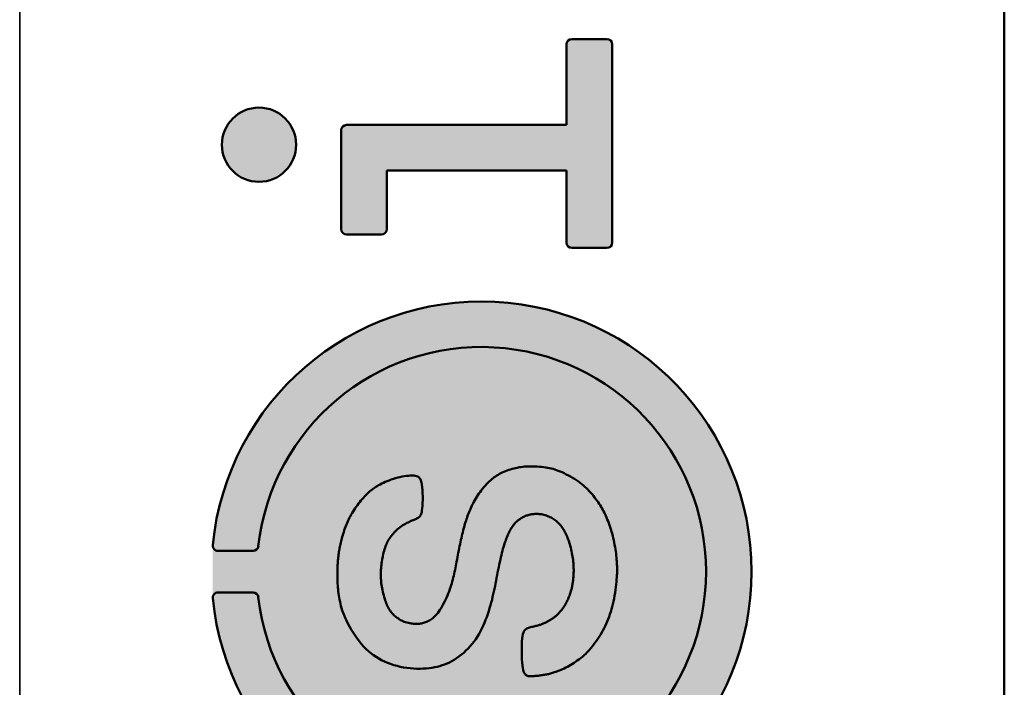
# Model space of a CAD drawing. Header units: millimetres. Extents: x 0 to 841, y 0 to 590.
# Tile 3 of 20: x 0 to 20, y 221 to 234. Entities that reach past the tile are written whole.
import ezdxf

# ---------------------------------------------------------------- set-up
doc = ezdxf.new("R2010")
doc.units = ezdxf.units.MM
doc.layers.get('0').update_dxf_attribs({"lineweight": 25})
doc.layers.add('Hatch', color=7, linetype='Continuous', lineweight=9, true_color=0x1e1e47)
doc.layers.add('Sketch Geometry(ISO)', color=7, linetype='Continuous', lineweight=50)

# ---------------------------------------------------------------- blocks, each defined once
blk = doc.blocks.new('Borders A1')
at = {"layer": 'Hatch'}
h = blk.add_hatch(color=256, dxfattribs=at)
edge = h.paths.add_edge_path()
edge.add_line((12.235, 233.691), (12.235, 229.764))
edge.add_arc((12.13, 229.764), 0.105, -90, 0, ccw=False)
edge.add_line((12.13, 229.659), (11.436, 229.659))
edge.add_arc((11.436, 229.764), 0.105, 180, 270, ccw=False)
edge.add_line((11.331, 229.764), (11.331, 231.191))
edge.add_line((11.331, 231.191), (7.772, 231.191))
edge.add_line((7.772, 231.191), (7.772, 230.031))
edge.add_arc((7.667, 230.031), 0.105, -90, 0, ccw=False)
edge.add_line((7.667, 229.926), (6.972, 229.926))
edge.add_arc((6.972, 230.031), 0.105, 180, 270, ccw=False)
edge.add_line((6.867, 230.031), (6.867, 231.989))
edge.add_arc((6.972, 231.989), 0.105, 90, 180, ccw=False)
edge.add_line((6.972, 232.094), (11.331, 232.094))
edge.add_line((11.331, 232.094), (11.331, 233.691))
edge.add_arc((11.436, 233.691), 0.105, 90, 180, ccw=False)
edge.add_line((11.436, 233.796), (12.13, 233.796))
edge.add_arc((12.13, 233.691), 0.105, 0, 90, ccw=False)
h = blk.add_hatch(color=256, dxfattribs=at)
edge = h.paths.add_edge_path()
edge.add_arc((5.239, 231.703), 0.735, 0, 360)
h = blk.add_hatch(color=256, dxfattribs=at)
edge = h.paths.add_edge_path()
edge.add_arc((9.645, 223.25), 4.448, 186.5142, 533.4856)
edge.add_arc((5.122, 223.766), 0.105, 270, 353.4856, ccw=False)
edge.add_line((5.122, 223.661), (4.428, 223.661))
edge.add_arc((4.428, 223.766), 0.105, 174.346, 270, ccw=False)
edge.add_arc((9.645, 223.25), 5.348, -174.3461, 174.346, ccw=False)
edge.add_arc((4.428, 222.733), 0.105, 90, 185.6539, ccw=False)
edge.add_line((4.428, 222.838), (5.122, 222.838))
edge.add_arc((5.122, 222.733), 0.105, 6.5142, 90, ccw=False)
blk.add_hatch(color=256, dxfattribs=at).paths.add_polyline_path([(10.613, 221.178), (10.601, 221.178), (10.589, 221.179), (10.579, 221.18), (10.568, 221.182), (10.558, 221.185), (10.547, 221.189), (10.537, 221.195), (10.525, 221.203), (10.514, 221.213), (10.503, 221.227), (10.492, 221.246), (10.481, 221.271), (10.471, 221.302), (10.463, 221.341), (10.455, 221.39), (10.45, 221.448), (10.446, 221.513), (10.443, 221.583), (10.442, 221.656), (10.443, 221.729), (10.444, 221.799), (10.448, 221.864), (10.452, 221.922), (10.458, 221.97), (10.466, 222.009), (10.475, 222.041), (10.485, 222.066), (10.497, 222.085), (10.51, 222.1), (10.525, 222.112), (10.541, 222.121), (10.559, 222.129), (10.578, 222.136), (10.598, 222.143), (10.619, 222.149), (10.64, 222.154), (10.661, 222.159), (10.683, 222.164), (10.703, 222.169), (10.724, 222.174), (10.743, 222.179), (10.761, 222.184), (10.779, 222.189), (10.796, 222.194), (10.812, 222.199), (10.827, 222.204), (10.841, 222.209), (10.854, 222.214), (10.866, 222.219), (10.878, 222.223), (10.889, 222.228), (10.9, 222.233), (10.91, 222.238), (10.921, 222.243), (10.932, 222.248), (10.943, 222.254), (10.954, 222.26), (10.965, 222.266), (10.977, 222.272), (10.988, 222.279), (10.999, 222.286), (11.01, 222.292), (11.021, 222.299), (11.032, 222.306), (11.042, 222.312), (11.052, 222.319), (11.062, 222.326), (11.071, 222.333), (11.081, 222.341), (11.091, 222.349), (11.102, 222.358), (11.112, 222.367), (11.123, 222.376), (11.135, 222.386), (11.146, 222.397), (11.157, 222.408), (11.169, 222.42), (11.181, 222.432), (11.192, 222.444), (11.204, 222.457), (11.215, 222.47), (11.226, 222.483), (11.237, 222.496), (11.247, 222.51), (11.257, 222.523), (11.267, 222.536), (11.276, 222.55), (11.285, 222.563), (11.294, 222.576), (11.302, 222.589), (11.31, 222.603), (11.318, 222.618), (11.326, 222.633), (11.334, 222.65), (11.343, 222.668), (11.351, 222.687), (11.36, 222.707), (11.369, 222.729), (11.378, 222.751), (11.386, 222.773), (11.394, 222.796), (11.402, 222.818), (11.409, 222.839), (11.416, 222.86), (11.422, 222.88), (11.427, 222.899), (11.432, 222.918), (11.436, 222.937), (11.44, 222.955), (11.444, 222.975), (11.447, 222.994), (11.45, 223.014), (11.453, 223.035), (11.456, 223.056), (11.459, 223.077), (11.461, 223.097), (11.464, 223.118), (11.466, 223.138), (11.467, 223.157), (11.469, 223.176), (11.47, 223.194), (11.471, 223.212), (11.471, 223.231), (11.472, 223.249), (11.472, 223.269), (11.472, 223.29), (11.471, 223.312), (11.47, 223.336), (11.469, 223.362), (11.467, 223.389), (11.465, 223.418), (11.462, 223.449), (11.459, 223.48), (11.454, 223.513), (11.45, 223.547), (11.444, 223.581), (11.437, 223.617), (11.43, 223.652), (11.422, 223.688), (11.414, 223.724), (11.405, 223.759), (11.395, 223.793), (11.385, 223.826), (11.375, 223.858), (11.364, 223.888), (11.352, 223.917), (11.341, 223.945), (11.329, 223.972), (11.317, 223.997), (11.305, 224.021), (11.293, 224.044), (11.28, 224.066), (11.268, 224.086), (11.255, 224.106), (11.242, 224.125), (11.229, 224.143), (11.215, 224.161), (11.201, 224.177), (11.186, 224.194), (11.172, 224.209), (11.156, 224.225), (11.14, 224.24), (11.123, 224.254), (11.105, 224.268), (11.087, 224.281), (11.067, 224.294), (11.047, 224.306), (11.025, 224.318), (11.002, 224.329), (10.979, 224.34), (10.955, 224.349), (10.931, 224.358), (10.907, 224.366), (10.882, 224.373), (10.859, 224.379), (10.835, 224.384), (10.812, 224.387), (10.79, 224.39), (10.768, 224.391), (10.746, 224.392), (10.725, 224.392), (10.704, 224.391), (10.684, 224.39), (10.665, 224.388), (10.645, 224.386), (10.626, 224.383), (10.608, 224.379), (10.589, 224.375), (10.571, 224.37), (10.553, 224.364), (10.535, 224.358), (10.517, 224.351), (10.499, 224.344), (10.481, 224.335), (10.464, 224.326), (10.446, 224.317), (10.429, 224.306), (10.413, 224.295), (10.396, 224.284), (10.38, 224.272), (10.365, 224.26), (10.35, 224.247), (10.336, 224.233), (10.322, 224.219), (10.309, 224.205), (10.296, 224.19), (10.283, 224.175), (10.271, 224.159), (10.259, 224.143), (10.247, 224.126), (10.236, 224.109), (10.225, 224.09), (10.214, 224.071), (10.203, 224.05), (10.191, 224.028), (10.18, 224.005), (10.169, 223.981), (10.158, 223.955), (10.147, 223.927), (10.136, 223.899), (10.125, 223.869), (10.114, 223.837), (10.103, 223.805), (10.092, 223.771), (10.081, 223.736), (10.071, 223.699), (10.061, 223.66), (10.05, 223.62), (10.04, 223.578), (10.03, 223.534), (10.019, 223.488), (10.009, 223.44), (9.998, 223.39), (9.988, 223.339), (9.977, 223.286), (9.966, 223.232), (9.956, 223.178), (9.945, 223.124), (9.935, 223.07), (9.924, 223.017), (9.914, 222.963), (9.903, 222.91), (9.891, 222.857), (9.88, 222.803), (9.867, 222.749), (9.854, 222.694), (9.839, 222.638), (9.823, 222.582), (9.807, 222.524), (9.789, 222.466), (9.769, 222.408), (9.749, 222.35), (9.727, 222.292), (9.704, 222.234), (9.679, 222.178), (9.653, 222.123), (9.626, 222.069), (9.597, 222.016), (9.566, 221.964), (9.534, 221.914), (9.499, 221.865), (9.462, 221.818), (9.423, 221.772), (9.382, 221.728), (9.338, 221.685), (9.293, 221.644), (9.247, 221.606), (9.199, 221.57), (9.152, 221.536), (9.104, 221.505), (9.056, 221.477), (9.01, 221.452), (8.963, 221.43), (8.916, 221.411), (8.869, 221.394), (8.82, 221.379), (8.77, 221.367), (8.719, 221.356), (8.665, 221.347), (8.609, 221.34), (8.551, 221.334), (8.49, 221.33), (8.428, 221.327), (8.364, 221.327), (8.3, 221.33), (8.235, 221.335), (8.169, 221.342), (8.104, 221.353), (8.038, 221.366), (7.973, 221.382), (7.909, 221.4), (7.846, 221.421), (7.785, 221.445), (7.725, 221.471), (7.667, 221.498), (7.611, 221.528), (7.558, 221.561), (7.506, 221.595), (7.456, 221.633), (7.408, 221.673), (7.361, 221.717), (7.315, 221.763), (7.27, 221.814), (7.227, 221.868), (7.184, 221.925), (7.143, 221.984), (7.103, 222.044), (7.066, 222.104), (7.031, 222.165), (7, 222.223), (6.971, 222.28), (6.946, 222.334), (6.924, 222.385), (6.906, 222.433), (6.889, 222.48), (6.876, 222.525), (6.863, 222.569), (6.853, 222.612), (6.844, 222.654), (6.835, 222.696), (6.828, 222.738), (6.821, 222.779), (6.815, 222.819), (6.81, 222.86), (6.805, 222.899), (6.802, 222.937), (6.799, 222.975), (6.796, 223.012), (6.794, 223.047), (6.793, 223.082), (6.792, 223.116), (6.792, 223.15), (6.791, 223.183), (6.792, 223.216), (6.792, 223.249), (6.793, 223.281), (6.794, 223.314), (6.795, 223.346), (6.797, 223.378), (6.799, 223.409), (6.801, 223.44), (6.803, 223.47), (6.805, 223.5), (6.808, 223.529), (6.811, 223.557), (6.815, 223.585), (6.818, 223.612), (6.822, 223.639), (6.826, 223.665), (6.831, 223.691), (6.835, 223.717), (6.84, 223.743), (6.845, 223.77), (6.851, 223.796), (6.857, 223.823), (6.864, 223.85), (6.871, 223.879), (6.879, 223.908), (6.888, 223.938), (6.897, 223.969), (6.907, 224.001), (6.918, 224.034), (6.929, 224.068), (6.941, 224.101), (6.953, 224.134), (6.966, 224.167), (6.979, 224.199), (6.992, 224.231), (7.005, 224.261), (7.02, 224.291), (7.034, 224.321), (7.05, 224.35), (7.066, 224.38), (7.083, 224.41), (7.102, 224.44), (7.121, 224.471), (7.142, 224.503), (7.164, 224.534), (7.187, 224.566), (7.21, 224.597), (7.234, 224.628), (7.258, 224.657), (7.282, 224.686), (7.307, 224.714), (7.331, 224.74), (7.355, 224.765), (7.38, 224.788), (7.404, 224.811), (7.429, 224.833), (7.453, 224.853), (7.478, 224.873), (7.503, 224.892), (7.528, 224.91), (7.553, 224.928), (7.58, 224.945), (7.608, 224.961), (7.638, 224.978), (7.669, 224.994), (7.703, 225.01), (7.739, 225.025), (7.777, 225.041), (7.817, 225.056), (7.859, 225.071), (7.901, 225.085), (7.944, 225.098), (7.988, 225.111), (8.031, 225.121), (8.075, 225.131), (8.117, 225.138), (8.158, 225.144), (8.197, 225.149), (8.235, 225.151), (8.27, 225.152), (8.303, 225.15), (8.333, 225.147), (8.359, 225.141), (8.382, 225.133), (8.403, 225.12), (8.42, 225.103), (8.435, 225.081), (8.447, 225.052), (8.457, 225.017), (8.465, 224.973), (8.472, 224.922), (8.476, 224.864), (8.479, 224.802), (8.481, 224.737), (8.481, 224.673), (8.479, 224.611), (8.476, 224.553), (8.472, 224.502), (8.467, 224.459), (8.461, 224.423), (8.453, 224.394), (8.444, 224.371), (8.434, 224.353), (8.422, 224.338), (8.408, 224.326), (8.392, 224.315), (8.375, 224.306), (8.356, 224.296), (8.336, 224.287), (8.314, 224.278), (8.291, 224.268), (8.267, 224.259), (8.243, 224.248), (8.217, 224.237), (8.192, 224.225), (8.166, 224.213), (8.139, 224.199), (8.113, 224.184), (8.087, 224.168), (8.061, 224.151), (8.035, 224.132), (8.01, 224.113), (7.985, 224.092), (7.961, 224.07), (7.938, 224.047), (7.916, 224.024), (7.894, 224), (7.874, 223.975), (7.855, 223.951), (7.837, 223.927), (7.821, 223.903), (7.806, 223.879), (7.792, 223.855), (7.779, 223.83), (7.768, 223.805), (7.756, 223.779), (7.746, 223.752), (7.736, 223.723), (7.726, 223.692), (7.717, 223.66), (7.708, 223.627), (7.699, 223.593), (7.692, 223.558), (7.684, 223.523), (7.678, 223.488), (7.672, 223.453), (7.667, 223.419), (7.663, 223.385), (7.66, 223.352), (7.657, 223.319), (7.655, 223.287), (7.653, 223.256), (7.652, 223.225), (7.652, 223.195), (7.652, 223.166), (7.653, 223.138), (7.654, 223.109), (7.656, 223.081), (7.658, 223.051), (7.662, 223.022), (7.666, 222.99), (7.671, 222.958), (7.677, 222.924), (7.685, 222.888), (7.693, 222.852), (7.701, 222.816), (7.71, 222.78), (7.72, 222.745), (7.73, 222.711), (7.74, 222.679), (7.75, 222.65), (7.76, 222.623), (7.771, 222.598), (7.781, 222.574), (7.792, 222.553), (7.802, 222.533), (7.813, 222.514), (7.823, 222.496), (7.834, 222.479), (7.845, 222.463), (7.856, 222.448), (7.868, 222.433), (7.88, 222.418), (7.894, 222.404), (7.908, 222.39), (7.924, 222.375), (7.94, 222.361), (7.959, 222.346), (7.978, 222.332), (7.999, 222.318), (8.02, 222.304), (8.043, 222.291), (8.067, 222.279), (8.091, 222.267), (8.117, 222.257), (8.143, 222.248), (8.17, 222.24), (8.197, 222.233), (8.224, 222.228), (8.25, 222.223), (8.276, 222.219), (8.301, 222.216), (8.326, 222.215), (8.349, 222.214), (8.372, 222.214), (8.394, 222.215), (8.415, 222.217), (8.436, 222.22), (8.457, 222.224), (8.477, 222.228), (8.497, 222.233), (8.517, 222.239), (8.537, 222.246), (8.556, 222.253), (8.576, 222.262), (8.596, 222.272), (8.615, 222.282), (8.635, 222.295), (8.655, 222.308), (8.675, 222.323), (8.695, 222.34), (8.715, 222.358), (8.736, 222.38), (8.757, 222.403), (8.779, 222.43), (8.801, 222.46), (8.823, 222.493), (8.845, 222.529), (8.868, 222.567), (8.89, 222.607), (8.912, 222.648), (8.933, 222.69), (8.953, 222.733), (8.972, 222.775), (8.989, 222.817), (9.005, 222.858), (9.019, 222.899), (9.033, 222.939), (9.045, 222.978), (9.057, 223.017), (9.067, 223.055), (9.077, 223.094), (9.087, 223.131), (9.096, 223.169), (9.105, 223.207), (9.113, 223.245), (9.122, 223.283), (9.13, 223.322), (9.138, 223.362), (9.146, 223.404), (9.154, 223.446), (9.162, 223.49), (9.171, 223.534), (9.179, 223.579), (9.187, 223.623), (9.196, 223.668), (9.204, 223.712), (9.213, 223.755), (9.221, 223.796), (9.23, 223.837), (9.238, 223.877), (9.247, 223.915), (9.255, 223.953), (9.264, 223.99), (9.273, 224.026), (9.282, 224.061), (9.291, 224.095), (9.3, 224.129), (9.31, 224.162), (9.319, 224.195), (9.329, 224.227), (9.339, 224.259), (9.35, 224.291), (9.36, 224.322), (9.371, 224.353), (9.383, 224.384), (9.395, 224.414), (9.407, 224.445), (9.42, 224.476), (9.433, 224.507), (9.448, 224.538), (9.463, 224.569), (9.478, 224.601), (9.495, 224.633), (9.513, 224.665), (9.532, 224.697), (9.551, 224.729), (9.572, 224.762), (9.594, 224.794), (9.617, 224.826), (9.641, 224.858), (9.666, 224.89), (9.692, 224.921), (9.719, 224.951), (9.746, 224.979), (9.772, 225.007), (9.799, 225.033), (9.825, 225.057), (9.85, 225.079), (9.875, 225.1), (9.9, 225.119), (9.924, 225.136), (9.949, 225.153), (9.975, 225.168), (10.002, 225.183), (10.029, 225.197), (10.058, 225.211), (10.088, 225.224), (10.12, 225.237), (10.152, 225.25), (10.185, 225.262), (10.218, 225.273), (10.252, 225.283), (10.286, 225.292), (10.32, 225.301), (10.355, 225.308), (10.39, 225.315), (10.425, 225.32), (10.462, 225.324), (10.499, 225.328), (10.538, 225.33), (10.578, 225.332), (10.62, 225.332), (10.663, 225.332), (10.707, 225.331), (10.75, 225.328), (10.794, 225.325), (10.837, 225.322), (10.878, 225.317), (10.918, 225.312), (10.956, 225.306), (10.992, 225.299), (11.027, 225.292), (11.062, 225.283), (11.096, 225.273), (11.131, 225.261), (11.167, 225.248), (11.204, 225.233), (11.243, 225.216), (11.283, 225.197), (11.325, 225.176), (11.366, 225.155), (11.408, 225.132), (11.449, 225.108), (11.489, 225.084), (11.528, 225.059), (11.565, 225.034), (11.599, 225.008), (11.633, 224.982), (11.664, 224.956), (11.695, 224.929), (11.724, 224.901), (11.753, 224.873), (11.781, 224.843), (11.808, 224.813), (11.835, 224.782), (11.861, 224.75), (11.887, 224.718), (11.911, 224.686), (11.934, 224.654), (11.957, 224.623), (11.978, 224.592), (11.997, 224.563), (12.015, 224.533), (12.032, 224.504), (12.049, 224.476), (12.064, 224.446), (12.079, 224.416), (12.094, 224.385), (12.109, 224.353), (12.123, 224.319), (12.138, 224.284), (12.152, 224.247), (12.167, 224.209), (12.181, 224.17), (12.194, 224.13), (12.207, 224.088), (12.22, 224.046), (12.232, 224.003), (12.244, 223.959), (12.255, 223.915), (12.265, 223.87), (12.274, 223.825), (12.283, 223.781), (12.291, 223.737), (12.298, 223.693), (12.304, 223.651), (12.31, 223.609), (12.314, 223.568), (12.318, 223.529), (12.322, 223.491), (12.325, 223.455), (12.327, 223.421), (12.329, 223.39), (12.331, 223.36), (12.332, 223.331), (12.333, 223.304), (12.333, 223.275), (12.332, 223.246), (12.331, 223.214), (12.329, 223.179), (12.326, 223.14), (12.322, 223.096), (12.318, 223.048), (12.312, 222.996), (12.306, 222.942), (12.299, 222.886), (12.29, 222.829), (12.281, 222.772), (12.271, 222.716), (12.26, 222.661), (12.248, 222.607), (12.235, 222.555), (12.221, 222.503), (12.206, 222.453), (12.19, 222.404), (12.173, 222.356), (12.155, 222.309), (12.136, 222.263), (12.116, 222.217), (12.096, 222.172), (12.074, 222.128), (12.051, 222.084), (12.027, 222.042), (12.002, 221.999), (11.976, 221.958), (11.949, 221.917), (11.921, 221.877), (11.893, 221.838), (11.864, 221.801), (11.836, 221.765), (11.808, 221.732), (11.782, 221.7), (11.757, 221.672), (11.733, 221.646), (11.71, 221.623), (11.689, 221.601), (11.667, 221.581), (11.645, 221.562), (11.622, 221.544), (11.598, 221.526), (11.571, 221.507), (11.543, 221.487), (11.512, 221.467), (11.48, 221.446), (11.447, 221.426), (11.413, 221.405), (11.379, 221.386), (11.346, 221.367), (11.313, 221.349), (11.281, 221.333), (11.251, 221.319), (11.221, 221.305), (11.193, 221.294), (11.166, 221.283), (11.141, 221.273), (11.116, 221.264), (11.093, 221.256), (11.071, 221.249), (11.05, 221.243), (11.03, 221.237), (11.01, 221.231), (10.991, 221.226), (10.972, 221.222), (10.952, 221.218), (10.933, 221.214), (10.913, 221.21), (10.892, 221.206), (10.871, 221.203), (10.85, 221.199), (10.829, 221.196), (10.808, 221.193), (10.787, 221.191), (10.767, 221.189), (10.747, 221.187), (10.727, 221.185), (10.708, 221.183), (10.69, 221.182), (10.673, 221.181), (10.656, 221.18), (10.641, 221.179), (10.626, 221.179)])
at = {"layer": 'Sketch Geometry(ISO)', "color": 7, "linetype": 'Continuous', "lineweight": 35}
blk.add_line((0.5, 590.026), (0.5, 0.5), dxfattribs=at)
at = {"layer": 'Sketch Geometry(ISO)', "color": 1, "linetype": 'Continuous', "lineweight": 50, "true_color": 0xff0000}
blk.add_line((20, 584), (20, 10), dxfattribs=at)
at = {"layer": 'Sketch Geometry(ISO)'}
for p, q in [((11.331, 233.691), (11.331, 232.094)), ((12.13, 233.796), (11.436, 233.796)), ((12.235, 229.764), (12.235, 233.691)), ((11.331, 232.094), (6.972, 232.094)), ((6.867, 231.989), (6.867, 230.031)), ((7.772, 231.191), (11.331, 231.191)), ((7.772, 230.031), (7.772, 231.191)), ((11.331, 231.191), (11.331, 229.764)), ((6.972, 229.926), (7.667, 229.926)), ((11.436, 229.659), (12.13, 229.659)), ((10.12, 225.237), (10.088, 225.224)), ((10.152, 225.25), (10.12, 225.237)), ((10.185, 225.262), (10.152, 225.25)), ((10.218, 225.273), (10.185, 225.262)), ((10.252, 225.283), (10.218, 225.273)), ((10.286, 225.292), (10.252, 225.283)), ((10.32, 225.301), (10.286, 225.292)), ((10.355, 225.308), (10.32, 225.301)), ((10.39, 225.315), (10.355, 225.308)), ((10.425, 225.32), (10.39, 225.315)), ((10.462, 225.324), (10.425, 225.32)), ((10.499, 225.328), (10.462, 225.324)), ((10.538, 225.33), (10.499, 225.328)), ((10.578, 225.332), (10.538, 225.33)), ((10.62, 225.332), (10.578, 225.332)), ((10.663, 225.332), (10.62, 225.332)), ((10.707, 225.331), (10.663, 225.332)), ((10.75, 225.328), (10.707, 225.331)), ((10.794, 225.325), (10.75, 225.328)), ((10.837, 225.322), (10.794, 225.325)), ((10.878, 225.317), (10.837, 225.322)), ((10.918, 225.312), (10.878, 225.317)), ((10.956, 225.306), (10.918, 225.312)), ((10.992, 225.299), (10.956, 225.306)), ((11.027, 225.292), (10.992, 225.299)), ((11.062, 225.283), (11.027, 225.292)), ((11.096, 225.273), (11.062, 225.283)), ((11.131, 225.261), (11.096, 225.273)), ((11.167, 225.248), (11.131, 225.261)), ((11.204, 225.233), (11.167, 225.248)), ((11.243, 225.216), (11.204, 225.233)), ((7.777, 225.041), (7.739, 225.025)), ((7.817, 225.056), (7.777, 225.041)), ((7.859, 225.071), (7.817, 225.056)), ((7.901, 225.085), (7.859, 225.071)), ((7.944, 225.098), (7.901, 225.085)), ((7.988, 225.111), (7.944, 225.098)), ((8.031, 225.121), (7.988, 225.111)), ((8.075, 225.131), (8.031, 225.121)), ((8.117, 225.138), (8.075, 225.131)), ((8.158, 225.144), (8.117, 225.138)), ((8.197, 225.149), (8.158, 225.144)), ((8.235, 225.151), (8.197, 225.149)), ((8.27, 225.152), (8.235, 225.151)), ((8.303, 225.15), (8.27, 225.152)), ((8.333, 225.147), (8.303, 225.15)), ((8.359, 225.141), (8.333, 225.147)), ((8.382, 225.133), (8.359, 225.141)), ((8.403, 225.12), (8.382, 225.133)), ((8.42, 225.103), (8.403, 225.12)), ((8.435, 225.081), (8.42, 225.103)), ((8.447, 225.052), (8.435, 225.081)), ((8.457, 225.017), (8.447, 225.052)), ((9.799, 225.033), (9.772, 225.007)), ((9.825, 225.057), (9.799, 225.033)), ((9.85, 225.079), (9.825, 225.057)), ((9.875, 225.1), (9.85, 225.079)), ((9.9, 225.119), (9.875, 225.1)), ((9.924, 225.136), (9.9, 225.119)), ((9.949, 225.153), (9.924, 225.136)), ((9.975, 225.168), (9.949, 225.153)), ((10.002, 225.183), (9.975, 225.168)), ((10.029, 225.197), (10.002, 225.183)), ((10.058, 225.211), (10.029, 225.197)), ((10.088, 225.224), (10.058, 225.211)), ((11.283, 225.197), (11.243, 225.216)), ((11.325, 225.176), (11.283, 225.197)), ((11.366, 225.155), (11.325, 225.176)), ((11.408, 225.132), (11.366, 225.155)), ((11.449, 225.108), (11.408, 225.132)), ((11.489, 225.084), (11.449, 225.108)), ((11.528, 225.059), (11.489, 225.084)), ((11.565, 225.034), (11.528, 225.059)), ((11.599, 225.008), (11.565, 225.034)), ((7.453, 224.853), (7.429, 224.833)), ((7.478, 224.873), (7.453, 224.853)), ((7.503, 224.892), (7.478, 224.873)), ((7.528, 224.91), (7.503, 224.892)), ((7.553, 224.928), (7.528, 224.91)), ((7.58, 224.945), (7.553, 224.928)), ((7.608, 224.961), (7.58, 224.945)), ((7.638, 224.978), (7.608, 224.961)), ((7.669, 224.994), (7.638, 224.978)), ((7.703, 225.01), (7.669, 224.994)), ((7.739, 225.025), (7.703, 225.01)), ((8.465, 224.973), (8.457, 225.017)), ((8.472, 224.922), (8.465, 224.973)), ((8.476, 224.864), (8.472, 224.922)), ((8.479, 224.802), (8.476, 224.864)), ((9.641, 224.858), (9.617, 224.826)), ((9.666, 224.89), (9.641, 224.858)), ((9.692, 224.921), (9.666, 224.89)), ((9.719, 224.951), (9.692, 224.921)), ((9.746, 224.979), (9.719, 224.951)), ((9.772, 225.007), (9.746, 224.979)), ((11.633, 224.982), (11.599, 225.008)), ((11.664, 224.956), (11.633, 224.982)), ((11.695, 224.929), (11.664, 224.956)), ((11.724, 224.901), (11.695, 224.929)), ((11.753, 224.873), (11.724, 224.901)), ((11.781, 224.843), (11.753, 224.873)), ((11.808, 224.813), (11.781, 224.843)), ((7.258, 224.657), (7.234, 224.628)), ((7.282, 224.686), (7.258, 224.657)), ((7.307, 224.714), (7.282, 224.686)), ((7.331, 224.74), (7.307, 224.714)), ((7.355, 224.765), (7.331, 224.74)), ((7.38, 224.788), (7.355, 224.765)), ((7.404, 224.811), (7.38, 224.788)), ((7.429, 224.833), (7.404, 224.811)), ((8.481, 224.737), (8.479, 224.802)), ((8.479, 224.611), (8.481, 224.673)), ((8.481, 224.673), (8.481, 224.737)), ((9.513, 224.665), (9.495, 224.633)), ((9.532, 224.697), (9.513, 224.665)), ((9.551, 224.729), (9.532, 224.697)), ((9.572, 224.762), (9.551, 224.729)), ((9.594, 224.794), (9.572, 224.762)), ((9.617, 224.826), (9.594, 224.794)), ((11.835, 224.782), (11.808, 224.813)), ((11.861, 224.75), (11.835, 224.782)), ((11.887, 224.718), (11.861, 224.75)), ((11.911, 224.686), (11.887, 224.718)), ((11.934, 224.654), (11.911, 224.686)), ((11.957, 224.623), (11.934, 224.654)), ((7.121, 224.471), (7.102, 224.44)), ((7.142, 224.503), (7.121, 224.471)), ((7.164, 224.534), (7.142, 224.503)), ((7.187, 224.566), (7.164, 224.534)), ((7.21, 224.597), (7.187, 224.566)), ((7.234, 224.628), (7.21, 224.597)), ((8.461, 224.423), (8.467, 224.459)), ((8.467, 224.459), (8.472, 224.502)), ((8.472, 224.502), (8.476, 224.553)), ((8.476, 224.553), (8.479, 224.611)), ((9.42, 224.476), (9.407, 224.445)), ((9.433, 224.507), (9.42, 224.476)), ((9.448, 224.538), (9.433, 224.507)), ((9.463, 224.569), (9.448, 224.538)), ((9.478, 224.601), (9.463, 224.569)), ((9.495, 224.633), (9.478, 224.601)), ((11.978, 224.592), (11.957, 224.623)), ((11.997, 224.563), (11.978, 224.592)), ((12.015, 224.533), (11.997, 224.563)), ((12.032, 224.504), (12.015, 224.533)), ((12.049, 224.476), (12.032, 224.504)), ((12.064, 224.446), (12.049, 224.476)), ((12.079, 224.416), (12.064, 224.446)), ((7.005, 224.261), (6.992, 224.231)), ((7.02, 224.291), (7.005, 224.261)), ((7.034, 224.321), (7.02, 224.291)), ((7.05, 224.35), (7.034, 224.321)), ((7.066, 224.38), (7.05, 224.35)), ((7.083, 224.41), (7.066, 224.38)), ((7.102, 224.44), (7.083, 224.41)), ((8.243, 224.248), (8.267, 224.259)), ((8.267, 224.259), (8.291, 224.268)), ((8.291, 224.268), (8.314, 224.278)), ((8.314, 224.278), (8.336, 224.287)), ((8.336, 224.287), (8.356, 224.296)), ((8.356, 224.296), (8.375, 224.306)), ((8.375, 224.306), (8.392, 224.315)), ((8.392, 224.315), (8.408, 224.326)), ((8.408, 224.326), (8.422, 224.338)), ((8.422, 224.338), (8.434, 224.353)), ((8.434, 224.353), (8.444, 224.371)), ((8.444, 224.371), (8.453, 224.394)), ((8.453, 224.394), (8.461, 224.423)), ((9.339, 224.259), (9.329, 224.227)), ((9.35, 224.291), (9.339, 224.259)), ((9.36, 224.322), (9.35, 224.291)), ((9.371, 224.353), (9.36, 224.322)), ((9.383, 224.384), (9.371, 224.353)), ((9.395, 224.414), (9.383, 224.384)), ((9.407, 224.445), (9.395, 224.414)), ((10.35, 224.247), (10.365, 224.26)), ((10.365, 224.26), (10.38, 224.272)), ((10.38, 224.272), (10.396, 224.284)), ((10.396, 224.284), (10.413, 224.295)), ((10.413, 224.295), (10.429, 224.306)), ((10.429, 224.306), (10.446, 224.317)), ((10.446, 224.317), (10.464, 224.326)), ((10.464, 224.326), (10.481, 224.335)), ((10.481, 224.335), (10.499, 224.344)), ((10.499, 224.344), (10.517, 224.351)), ((10.517, 224.351), (10.535, 224.358)), ((10.535, 224.358), (10.553, 224.364)), ((10.553, 224.364), (10.571, 224.37)), ((10.571, 224.37), (10.589, 224.375)), ((10.589, 224.375), (10.608, 224.379)), ((10.608, 224.379), (10.626, 224.383)), ((10.626, 224.383), (10.645, 224.386)), ((10.645, 224.386), (10.665, 224.388)), ((10.665, 224.388), (10.684, 224.39)), ((10.684, 224.39), (10.704, 224.391)), ((10.704, 224.391), (10.725, 224.392)), ((10.725, 224.392), (10.746, 224.392)), ((10.746, 224.392), (10.768, 224.391)), ((10.768, 224.391), (10.79, 224.39)), ((10.79, 224.39), (10.812, 224.387)), ((10.812, 224.387), (10.835, 224.384)), ((10.835, 224.384), (10.859, 224.379)), ((10.859, 224.379), (10.882, 224.373)), ((10.882, 224.373), (10.907, 224.366)), ((10.907, 224.366), (10.931, 224.358)), ((10.931, 224.358), (10.955, 224.349)), ((10.955, 224.349), (10.979, 224.34)), ((10.979, 224.34), (11.002, 224.329)), ((11.002, 224.329), (11.025, 224.318)), ((11.025, 224.318), (11.047, 224.306)), ((11.047, 224.306), (11.067, 224.294)), ((11.067, 224.294), (11.087, 224.281)), ((11.087, 224.281), (11.105, 224.268)), ((11.105, 224.268), (11.123, 224.254)), ((11.123, 224.254), (11.14, 224.24)), ((12.094, 224.385), (12.079, 224.416)), ((12.109, 224.353), (12.094, 224.385)), ((12.123, 224.319), (12.109, 224.353)), ((12.138, 224.284), (12.123, 224.319)), ((12.152, 224.247), (12.138, 224.284)), ((6.929, 224.068), (6.918, 224.034)), ((6.941, 224.101), (6.929, 224.068)), ((6.953, 224.134), (6.941, 224.101)), ((6.966, 224.167), (6.953, 224.134)), ((6.979, 224.199), (6.966, 224.167)), ((6.992, 224.231), (6.979, 224.199)), ((7.938, 224.047), (7.961, 224.07)), ((7.961, 224.07), (7.985, 224.092)), ((7.985, 224.092), (8.01, 224.113)), ((8.01, 224.113), (8.035, 224.132)), ((8.035, 224.132), (8.061, 224.151)), ((8.061, 224.151), (8.087, 224.168)), ((8.087, 224.168), (8.113, 224.184)), ((8.113, 224.184), (8.139, 224.199)), ((8.139, 224.199), (8.166, 224.213)), ((8.166, 224.213), (8.192, 224.225)), ((8.192, 224.225), (8.217, 224.237)), ((8.217, 224.237), (8.243, 224.248)), ((9.282, 224.061), (9.273, 224.026)), ((9.291, 224.095), (9.282, 224.061)), ((9.3, 224.129), (9.291, 224.095)), ((9.31, 224.162), (9.3, 224.129)), ((9.319, 224.195), (9.31, 224.162)), ((9.329, 224.227), (9.319, 224.195)), ((10.203, 224.05), (10.214, 224.071)), ((10.214, 224.071), (10.225, 224.09)), ((10.225, 224.09), (10.236, 224.109)), ((10.236, 224.109), (10.247, 224.126)), ((10.247, 224.126), (10.259, 224.143)), ((10.259, 224.143), (10.271, 224.159)), ((10.271, 224.159), (10.283, 224.175)), ((10.283, 224.175), (10.296, 224.19)), ((10.296, 224.19), (10.309, 224.205)), ((10.309, 224.205), (10.322, 224.219)), ((10.322, 224.219), (10.336, 224.233)), ((10.336, 224.233), (10.35, 224.247)), ((11.14, 224.24), (11.156, 224.225)), ((11.156, 224.225), (11.172, 224.209)), ((11.172, 224.209), (11.186, 224.194)), ((11.186, 224.194), (11.201, 224.177)), ((11.201, 224.177), (11.215, 224.161)), ((11.215, 224.161), (11.229, 224.143)), ((11.229, 224.143), (11.242, 224.125)), ((11.242, 224.125), (11.255, 224.106)), ((11.255, 224.106), (11.268, 224.086)), ((11.268, 224.086), (11.28, 224.066)), ((11.28, 224.066), (11.293, 224.044)), ((12.167, 224.209), (12.152, 224.247)), ((12.181, 224.17), (12.167, 224.209)), ((12.194, 224.13), (12.181, 224.17)), ((12.207, 224.088), (12.194, 224.13)), ((12.22, 224.046), (12.207, 224.088)), ((6.871, 223.879), (6.864, 223.85)), ((6.879, 223.908), (6.871, 223.879)), ((6.888, 223.938), (6.879, 223.908)), ((6.897, 223.969), (6.888, 223.938)), ((6.907, 224.001), (6.897, 223.969)), ((6.918, 224.034), (6.907, 224.001)), ((7.792, 223.855), (7.806, 223.879)), ((7.806, 223.879), (7.821, 223.903)), ((7.821, 223.903), (7.837, 223.927)), ((7.837, 223.927), (7.855, 223.951)), ((7.855, 223.951), (7.874, 223.975)), ((7.874, 223.975), (7.894, 224)), ((7.894, 224), (7.916, 224.024)), ((7.916, 224.024), (7.938, 224.047)), ((9.238, 223.877), (9.23, 223.837)), ((9.247, 223.915), (9.238, 223.877)), ((9.255, 223.953), (9.247, 223.915)), ((9.264, 223.99), (9.255, 223.953)), ((9.273, 224.026), (9.264, 223.99)), ((10.114, 223.837), (10.125, 223.869)), ((10.125, 223.869), (10.136, 223.899)), ((10.136, 223.899), (10.147, 223.927)), ((10.147, 223.927), (10.158, 223.955)), ((10.158, 223.955), (10.169, 223.981)), ((10.169, 223.981), (10.18, 224.005)), ((10.18, 224.005), (10.191, 224.028)), ((10.191, 224.028), (10.203, 224.05)), ((11.293, 224.044), (11.305, 224.021)), ((11.305, 224.021), (11.317, 223.997)), ((11.317, 223.997), (11.329, 223.972)), ((11.329, 223.972), (11.341, 223.945)), ((11.341, 223.945), (11.352, 223.917)), ((11.352, 223.917), (11.364, 223.888)), ((11.364, 223.888), (11.375, 223.858)), ((12.232, 224.003), (12.22, 224.046)), ((12.244, 223.959), (12.232, 224.003)), ((12.255, 223.915), (12.244, 223.959)), ((12.265, 223.87), (12.255, 223.915)), ((12.274, 223.825), (12.265, 223.87)), ((6.826, 223.665), (6.822, 223.639)), ((6.831, 223.691), (6.826, 223.665)), ((6.835, 223.717), (6.831, 223.691)), ((6.84, 223.743), (6.835, 223.717)), ((6.845, 223.77), (6.84, 223.743)), ((6.851, 223.796), (6.845, 223.77)), ((6.857, 223.823), (6.851, 223.796)), ((6.864, 223.85), (6.857, 223.823)), ((7.717, 223.66), (7.726, 223.692)), ((7.726, 223.692), (7.736, 223.723)), ((7.736, 223.723), (7.746, 223.752)), ((7.746, 223.752), (7.756, 223.779)), ((7.756, 223.779), (7.768, 223.805)), ((7.768, 223.805), (7.779, 223.83)), ((7.779, 223.83), (7.792, 223.855)), ((9.196, 223.668), (9.187, 223.623)), ((9.204, 223.712), (9.196, 223.668)), ((9.213, 223.755), (9.204, 223.712)), ((9.221, 223.796), (9.213, 223.755)), ((9.23, 223.837), (9.221, 223.796)), ((10.061, 223.66), (10.071, 223.699)), ((10.071, 223.699), (10.081, 223.736)), ((10.081, 223.736), (10.092, 223.771)), ((10.092, 223.771), (10.103, 223.805)), ((10.103, 223.805), (10.114, 223.837)), ((11.375, 223.858), (11.385, 223.826)), ((11.385, 223.826), (11.395, 223.793)), ((11.395, 223.793), (11.405, 223.759)), ((11.405, 223.759), (11.414, 223.724)), ((11.414, 223.724), (11.422, 223.688)), ((11.422, 223.688), (11.43, 223.652)), ((12.283, 223.781), (12.274, 223.825)), ((12.291, 223.737), (12.283, 223.781)), ((12.298, 223.693), (12.291, 223.737)), ((12.304, 223.651), (12.298, 223.693)), ((4.428, 223.661), (5.122, 223.661)), ((6.803, 223.47), (6.801, 223.44)), ((6.805, 223.5), (6.803, 223.47)), ((6.808, 223.529), (6.805, 223.5)), ((6.811, 223.557), (6.808, 223.529)), ((6.815, 223.585), (6.811, 223.557)), ((6.818, 223.612), (6.815, 223.585)), ((6.822, 223.639), (6.818, 223.612)), ((7.672, 223.453), (7.678, 223.488)), ((7.678, 223.488), (7.684, 223.523)), ((7.684, 223.523), (7.692, 223.558)), ((7.692, 223.558), (7.699, 223.593)), ((7.699, 223.593), (7.708, 223.627)), ((7.708, 223.627), (7.717, 223.66)), ((9.162, 223.49), (9.154, 223.446)), ((9.171, 223.534), (9.162, 223.49)), ((9.179, 223.579), (9.171, 223.534)), ((9.187, 223.623), (9.179, 223.579)), ((10.009, 223.44), (10.019, 223.488)), ((10.019, 223.488), (10.03, 223.534)), ((10.03, 223.534), (10.04, 223.578)), ((10.04, 223.578), (10.05, 223.62)), ((10.05, 223.62), (10.061, 223.66)), ((11.43, 223.652), (11.437, 223.617)), ((11.437, 223.617), (11.444, 223.581)), ((11.444, 223.581), (11.45, 223.547)), ((11.45, 223.547), (11.454, 223.513)), ((11.454, 223.513), (11.459, 223.48)), ((11.459, 223.48), (11.462, 223.449)), ((12.31, 223.609), (12.304, 223.651)), ((12.314, 223.568), (12.31, 223.609)), ((12.318, 223.529), (12.314, 223.568)), ((12.322, 223.491), (12.318, 223.529)), ((12.325, 223.455), (12.322, 223.491)), ((6.793, 223.281), (6.792, 223.249)), ((6.794, 223.314), (6.793, 223.281)), ((6.795, 223.346), (6.794, 223.314)), ((6.797, 223.378), (6.795, 223.346)), ((6.799, 223.409), (6.797, 223.378)), ((6.801, 223.44), (6.799, 223.409)), ((7.653, 223.256), (7.655, 223.287)), ((7.655, 223.287), (7.657, 223.319)), ((7.657, 223.319), (7.66, 223.352)), ((7.66, 223.352), (7.663, 223.385)), ((7.663, 223.385), (7.667, 223.419)), ((7.667, 223.419), (7.672, 223.453)), ((9.122, 223.283), (9.113, 223.245)), ((9.13, 223.322), (9.122, 223.283)), ((9.138, 223.362), (9.13, 223.322)), ((9.146, 223.404), (9.138, 223.362)), ((9.154, 223.446), (9.146, 223.404)), ((9.966, 223.232), (9.977, 223.286)), ((9.977, 223.286), (9.988, 223.339)), ((9.988, 223.339), (9.998, 223.39)), ((9.998, 223.39), (10.009, 223.44)), ((11.462, 223.449), (11.465, 223.418)), ((11.465, 223.418), (11.467, 223.389)), ((11.467, 223.389), (11.469, 223.362)), ((11.469, 223.362), (11.47, 223.336)), ((11.47, 223.336), (11.471, 223.312)), ((11.471, 223.312), (11.472, 223.29)), ((11.472, 223.29), (11.472, 223.269)), ((12.327, 223.421), (12.325, 223.455)), ((12.329, 223.39), (12.327, 223.421)), ((12.331, 223.36), (12.329, 223.39)), ((12.332, 223.331), (12.331, 223.36)), ((12.333, 223.304), (12.332, 223.331)), ((12.332, 223.246), (12.333, 223.275)), ((12.333, 223.275), (12.333, 223.304)), ((6.792, 223.216), (6.791, 223.183)), ((6.791, 223.183), (6.792, 223.15)), ((6.792, 223.249), (6.792, 223.216)), ((6.792, 223.15), (6.792, 223.116)), ((6.792, 223.116), (6.793, 223.082)), ((6.793, 223.082), (6.794, 223.047)), ((7.652, 223.225), (7.653, 223.256)), ((7.652, 223.195), (7.652, 223.225)), ((7.652, 223.166), (7.652, 223.195)), ((7.653, 223.138), (7.652, 223.166)), ((7.654, 223.109), (7.653, 223.138)), ((7.656, 223.081), (7.654, 223.109)), ((7.658, 223.051), (7.656, 223.081)), ((9.077, 223.094), (9.067, 223.055)), ((9.087, 223.131), (9.077, 223.094)), ((9.096, 223.169), (9.087, 223.131)), ((9.105, 223.207), (9.096, 223.169)), ((9.113, 223.245), (9.105, 223.207)), ((9.935, 223.07), (9.945, 223.124)), ((9.945, 223.124), (9.956, 223.178)), ((9.956, 223.178), (9.966, 223.232)), ((11.461, 223.097), (11.459, 223.077)), ((11.464, 223.118), (11.461, 223.097)), ((11.466, 223.138), (11.464, 223.118)), ((11.467, 223.157), (11.466, 223.138)), ((11.469, 223.176), (11.467, 223.157)), ((11.47, 223.194), (11.469, 223.176)), ((11.471, 223.212), (11.47, 223.194)), ((11.472, 223.249), (11.471, 223.231)), ((11.471, 223.231), (11.471, 223.212)), ((11.472, 223.269), (11.472, 223.249)), ((12.318, 223.048), (12.322, 223.096)), ((12.322, 223.096), (12.326, 223.14)), ((12.326, 223.14), (12.329, 223.179)), ((12.329, 223.179), (12.331, 223.214)), ((12.331, 223.214), (12.332, 223.246)), ((6.794, 223.047), (6.796, 223.012)), ((6.796, 223.012), (6.799, 222.975)), ((6.799, 222.975), (6.802, 222.937)), ((6.802, 222.937), (6.805, 222.899)), ((6.805, 222.899), (6.81, 222.86)), ((7.662, 223.022), (7.658, 223.051)), ((7.666, 222.99), (7.662, 223.022)), ((7.671, 222.958), (7.666, 222.99)), ((7.677, 222.924), (7.671, 222.958)), ((7.685, 222.888), (7.677, 222.924)), ((7.693, 222.852), (7.685, 222.888)), ((9.019, 222.899), (9.005, 222.858)), ((9.033, 222.939), (9.019, 222.899)), ((9.045, 222.978), (9.033, 222.939)), ((9.057, 223.017), (9.045, 222.978)), ((9.067, 223.055), (9.057, 223.017)), ((9.891, 222.857), (9.903, 222.91)), ((9.903, 222.91), (9.914, 222.963)), ((9.914, 222.963), (9.924, 223.017)), ((9.924, 223.017), (9.935, 223.07)), ((11.427, 222.899), (11.422, 222.88)), ((11.432, 222.918), (11.427, 222.899)), ((11.436, 222.937), (11.432, 222.918)), ((11.44, 222.955), (11.436, 222.937)), ((11.444, 222.975), (11.44, 222.955)), ((11.447, 222.994), (11.444, 222.975)), ((11.45, 223.014), (11.447, 222.994)), ((11.453, 223.035), (11.45, 223.014)), ((11.456, 223.056), (11.453, 223.035)), ((11.459, 223.077), (11.456, 223.056)), ((12.29, 222.829), (12.299, 222.886)), ((12.299, 222.886), (12.306, 222.942)), ((12.306, 222.942), (12.312, 222.996)), ((12.312, 222.996), (12.318, 223.048)), ((5.122, 222.838), (4.428, 222.838)), ((6.81, 222.86), (6.815, 222.819)), ((6.815, 222.819), (6.821, 222.779)), ((6.821, 222.779), (6.828, 222.738)), ((6.828, 222.738), (6.835, 222.696)), ((6.835, 222.696), (6.844, 222.654)), ((7.701, 222.816), (7.693, 222.852)), ((7.71, 222.78), (7.701, 222.816)), ((7.72, 222.745), (7.71, 222.78)), ((7.73, 222.711), (7.72, 222.745)), ((7.74, 222.679), (7.73, 222.711)), ((8.933, 222.69), (8.912, 222.648)), ((8.953, 222.733), (8.933, 222.69)), ((8.972, 222.775), (8.953, 222.733)), ((8.989, 222.817), (8.972, 222.775)), ((9.005, 222.858), (8.989, 222.817)), ((9.839, 222.638), (9.854, 222.694)), ((9.854, 222.694), (9.867, 222.749)), ((9.867, 222.749), (9.88, 222.803)), ((9.88, 222.803), (9.891, 222.857)), ((11.36, 222.707), (11.351, 222.687)), ((11.369, 222.729), (11.36, 222.707)), ((11.378, 222.751), (11.369, 222.729)), ((11.386, 222.773), (11.378, 222.751)), ((11.394, 222.796), (11.386, 222.773)), ((11.402, 222.818), (11.394, 222.796)), ((11.409, 222.839), (11.402, 222.818)), ((11.416, 222.86), (11.409, 222.839)), ((11.422, 222.88), (11.416, 222.86)), ((12.26, 222.661), (12.271, 222.716)), ((12.271, 222.716), (12.281, 222.772)), ((12.281, 222.772), (12.29, 222.829)), ((6.844, 222.654), (6.853, 222.612)), ((6.853, 222.612), (6.863, 222.569)), ((6.863, 222.569), (6.876, 222.525)), ((6.876, 222.525), (6.889, 222.48)), ((7.75, 222.65), (7.74, 222.679)), ((7.76, 222.623), (7.75, 222.65)), ((7.771, 222.598), (7.76, 222.623)), ((7.781, 222.574), (7.771, 222.598)), ((7.792, 222.553), (7.781, 222.574)), ((7.802, 222.533), (7.792, 222.553)), ((7.813, 222.514), (7.802, 222.533)), ((7.823, 222.496), (7.813, 222.514)), ((7.834, 222.479), (7.823, 222.496)), ((8.845, 222.529), (8.823, 222.493)), ((8.868, 222.567), (8.845, 222.529)), ((8.89, 222.607), (8.868, 222.567)), ((8.912, 222.648), (8.89, 222.607)), ((9.789, 222.466), (9.807, 222.524)), ((9.807, 222.524), (9.823, 222.582)), ((9.823, 222.582), (9.839, 222.638)), ((11.237, 222.496), (11.226, 222.483)), ((11.247, 222.51), (11.237, 222.496)), ((11.257, 222.523), (11.247, 222.51)), ((11.267, 222.536), (11.257, 222.523)), ((11.276, 222.55), (11.267, 222.536)), ((11.285, 222.563), (11.276, 222.55)), ((11.294, 222.576), (11.285, 222.563)), ((11.302, 222.589), (11.294, 222.576)), ((11.31, 222.603), (11.302, 222.589)), ((11.318, 222.618), (11.31, 222.603)), ((11.326, 222.633), (11.318, 222.618)), ((11.334, 222.65), (11.326, 222.633)), ((11.343, 222.668), (11.334, 222.65)), ((11.351, 222.687), (11.343, 222.668)), ((12.206, 222.453), (12.221, 222.503)), ((12.221, 222.503), (12.235, 222.555)), ((12.235, 222.555), (12.248, 222.607)), ((12.248, 222.607), (12.26, 222.661)), ((6.889, 222.48), (6.906, 222.433)), ((6.906, 222.433), (6.924, 222.385)), ((6.924, 222.385), (6.946, 222.334)), ((6.946, 222.334), (6.971, 222.28)), ((7.845, 222.463), (7.834, 222.479)), ((7.856, 222.448), (7.845, 222.463)), ((7.868, 222.433), (7.856, 222.448)), ((7.88, 222.418), (7.868, 222.433)), ((7.894, 222.404), (7.88, 222.418)), ((7.908, 222.39), (7.894, 222.404)), ((7.924, 222.375), (7.908, 222.39)), ((7.94, 222.361), (7.924, 222.375)), ((7.959, 222.346), (7.94, 222.361)), ((7.978, 222.332), (7.959, 222.346)), ((7.999, 222.318), (7.978, 222.332)), ((8.02, 222.304), (7.999, 222.318)), ((8.043, 222.291), (8.02, 222.304)), ((8.655, 222.308), (8.635, 222.295)), ((8.675, 222.323), (8.655, 222.308)), ((8.695, 222.34), (8.675, 222.323)), ((8.715, 222.358), (8.695, 222.34)), ((8.736, 222.38), (8.715, 222.358)), ((8.757, 222.403), (8.736, 222.38)), ((8.779, 222.43), (8.757, 222.403)), ((8.801, 222.46), (8.779, 222.43)), ((8.823, 222.493), (8.801, 222.46)), ((9.727, 222.292), (9.749, 222.35)), ((9.749, 222.35), (9.769, 222.408)), ((9.769, 222.408), (9.789, 222.466)), ((11.032, 222.306), (11.021, 222.299)), ((11.042, 222.312), (11.032, 222.306)), ((11.052, 222.319), (11.042, 222.312)), ((11.062, 222.326), (11.052, 222.319)), ((11.071, 222.333), (11.062, 222.326)), ((11.081, 222.341), (11.071, 222.333)), ((11.091, 222.349), (11.081, 222.341)), ((11.102, 222.358), (11.091, 222.349)), ((11.112, 222.367), (11.102, 222.358)), ((11.123, 222.376), (11.112, 222.367)), ((11.135, 222.386), (11.123, 222.376)), ((11.146, 222.397), (11.135, 222.386)), ((11.157, 222.408), (11.146, 222.397)), ((11.169, 222.42), (11.157, 222.408)), ((11.181, 222.432), (11.169, 222.42)), ((11.192, 222.444), (11.181, 222.432)), ((11.204, 222.457), (11.192, 222.444)), ((11.215, 222.47), (11.204, 222.457)), ((11.226, 222.483), (11.215, 222.47)), ((12.136, 222.263), (12.155, 222.309)), ((12.155, 222.309), (12.173, 222.356)), ((12.173, 222.356), (12.19, 222.404)), ((12.19, 222.404), (12.206, 222.453)), ((6.971, 222.28), (7, 222.223)), ((7, 222.223), (7.031, 222.165)), ((7.031, 222.165), (7.066, 222.104)), ((8.067, 222.279), (8.043, 222.291)), ((8.091, 222.267), (8.067, 222.279)), ((8.117, 222.257), (8.091, 222.267)), ((8.143, 222.248), (8.117, 222.257)), ((8.17, 222.24), (8.143, 222.248)), ((8.197, 222.233), (8.17, 222.24)), ((8.224, 222.228), (8.197, 222.233)), ((8.25, 222.223), (8.224, 222.228)), ((8.276, 222.219), (8.25, 222.223)), ((8.301, 222.216), (8.276, 222.219)), ((8.326, 222.215), (8.301, 222.216)), ((8.349, 222.214), (8.326, 222.215)), ((8.372, 222.214), (8.349, 222.214)), ((8.394, 222.215), (8.372, 222.214)), ((8.415, 222.217), (8.394, 222.215)), ((8.436, 222.22), (8.415, 222.217)), ((8.457, 222.224), (8.436, 222.22)), ((8.477, 222.228), (8.457, 222.224)), ((8.497, 222.233), (8.477, 222.228)), ((8.517, 222.239), (8.497, 222.233)), ((8.537, 222.246), (8.517, 222.239)), ((8.556, 222.253), (8.537, 222.246)), ((8.576, 222.262), (8.556, 222.253)), ((8.596, 222.272), (8.576, 222.262)), ((8.615, 222.282), (8.596, 222.272)), ((8.635, 222.295), (8.615, 222.282)), ((9.626, 222.069), (9.653, 222.123)), ((9.653, 222.123), (9.679, 222.178)), ((9.679, 222.178), (9.704, 222.234)), ((9.704, 222.234), (9.727, 222.292)), ((10.525, 222.112), (10.51, 222.1)), ((10.541, 222.121), (10.525, 222.112)), ((10.559, 222.129), (10.541, 222.121)), ((10.578, 222.136), (10.559, 222.129)), ((10.598, 222.143), (10.578, 222.136)), ((10.619, 222.149), (10.598, 222.143)), ((10.64, 222.154), (10.619, 222.149)), ((10.661, 222.159), (10.64, 222.154)), ((10.683, 222.164), (10.661, 222.159)), ((10.703, 222.169), (10.683, 222.164)), ((10.724, 222.174), (10.703, 222.169)), ((10.743, 222.179), (10.724, 222.174)), ((10.761, 222.184), (10.743, 222.179)), ((10.779, 222.189), (10.761, 222.184)), ((10.796, 222.194), (10.779, 222.189)), ((10.812, 222.199), (10.796, 222.194)), ((10.827, 222.204), (10.812, 222.199)), ((10.841, 222.209), (10.827, 222.204)), ((10.854, 222.214), (10.841, 222.209)), ((10.866, 222.219), (10.854, 222.214)), ((10.878, 222.223), (10.866, 222.219)), ((10.889, 222.228), (10.878, 222.223)), ((10.9, 222.233), (10.889, 222.228)), ((10.91, 222.238), (10.9, 222.233)), ((10.921, 222.243), (10.91, 222.238)), ((10.932, 222.248), (10.921, 222.243)), ((10.943, 222.254), (10.932, 222.248)), ((10.954, 222.26), (10.943, 222.254)), ((10.965, 222.266), (10.954, 222.26)), ((10.977, 222.272), (10.965, 222.266)), ((10.988, 222.279), (10.977, 222.272)), ((10.999, 222.286), (10.988, 222.279)), ((11.01, 222.292), (10.999, 222.286)), ((11.021, 222.299), (11.01, 222.292)), ((12.051, 222.084), (12.074, 222.128)), ((12.074, 222.128), (12.096, 222.172)), ((12.096, 222.172), (12.116, 222.217)), ((12.116, 222.217), (12.136, 222.263)), ((7.066, 222.104), (7.103, 222.044)), ((7.103, 222.044), (7.143, 221.984)), ((7.143, 221.984), (7.184, 221.925)), ((7.184, 221.925), (7.227, 221.868)), ((9.499, 221.865), (9.534, 221.914)), ((9.534, 221.914), (9.566, 221.964)), ((9.566, 221.964), (9.597, 222.016)), ((9.597, 222.016), (9.626, 222.069)), ((10.452, 221.922), (10.448, 221.864)), ((10.458, 221.97), (10.452, 221.922)), ((10.466, 222.009), (10.458, 221.97)), ((10.475, 222.041), (10.466, 222.009)), ((10.485, 222.066), (10.475, 222.041)), ((10.497, 222.085), (10.485, 222.066)), ((10.51, 222.1), (10.497, 222.085)), ((11.921, 221.877), (11.949, 221.917)), ((11.949, 221.917), (11.976, 221.958)), ((11.976, 221.958), (12.002, 221.999)), ((12.002, 221.999), (12.027, 222.042)), ((12.027, 222.042), (12.051, 222.084)), ((7.227, 221.868), (7.27, 221.814)), ((7.27, 221.814), (7.315, 221.763)), ((7.315, 221.763), (7.361, 221.717)), ((7.361, 221.717), (7.408, 221.673)), ((9.338, 221.685), (9.382, 221.728)), ((9.382, 221.728), (9.423, 221.772)), ((9.423, 221.772), (9.462, 221.818)), ((9.462, 221.818), (9.499, 221.865)), ((10.443, 221.729), (10.442, 221.656)), ((10.444, 221.799), (10.443, 221.729)), ((10.448, 221.864), (10.444, 221.799)), ((11.782, 221.7), (11.808, 221.732)), ((11.808, 221.732), (11.836, 221.765)), ((11.836, 221.765), (11.864, 221.801)), ((11.864, 221.801), (11.893, 221.838)), ((11.893, 221.838), (11.921, 221.877)), ((7.408, 221.673), (7.456, 221.633)), ((7.456, 221.633), (7.506, 221.595)), ((7.506, 221.595), (7.558, 221.561)), ((7.558, 221.561), (7.611, 221.528)), ((7.611, 221.528), (7.667, 221.498)), ((9.104, 221.505), (9.152, 221.536)), ((9.152, 221.536), (9.199, 221.57)), ((9.199, 221.57), (9.247, 221.606)), ((9.247, 221.606), (9.293, 221.644)), ((9.293, 221.644), (9.338, 221.685)), ((10.442, 221.656), (10.443, 221.583)), ((10.443, 221.583), (10.446, 221.513)), ((11.571, 221.507), (11.598, 221.526)), ((11.598, 221.526), (11.622, 221.544)), ((11.622, 221.544), (11.645, 221.562)), ((11.645, 221.562), (11.667, 221.581)), ((11.667, 221.581), (11.689, 221.601)), ((11.689, 221.601), (11.71, 221.623)), ((11.71, 221.623), (11.733, 221.646)), ((11.733, 221.646), (11.757, 221.672)), ((11.757, 221.672), (11.782, 221.7)), ((7.667, 221.498), (7.725, 221.471)), ((7.725, 221.471), (7.785, 221.445)), ((7.785, 221.445), (7.846, 221.421)), ((7.846, 221.421), (7.909, 221.4)), ((7.909, 221.4), (7.973, 221.382)), ((7.973, 221.382), (8.038, 221.366)), ((8.038, 221.366), (8.104, 221.353)), ((8.104, 221.353), (8.169, 221.342)), ((8.169, 221.342), (8.235, 221.335)), ((8.235, 221.335), (8.3, 221.33)), ((8.3, 221.33), (8.364, 221.327)), ((8.364, 221.327), (8.428, 221.327)), ((8.428, 221.327), (8.49, 221.33)), ((8.49, 221.33), (8.551, 221.334)), ((8.551, 221.334), (8.609, 221.34)), ((8.609, 221.34), (8.665, 221.347)), ((8.665, 221.347), (8.719, 221.356)), ((8.719, 221.356), (8.77, 221.367)), ((8.77, 221.367), (8.82, 221.379)), ((8.82, 221.379), (8.869, 221.394)), ((8.869, 221.394), (8.916, 221.411)), ((8.916, 221.411), (8.963, 221.43)), ((8.963, 221.43), (9.01, 221.452)), ((9.01, 221.452), (9.056, 221.477)), ((9.056, 221.477), (9.104, 221.505)), ((10.446, 221.513), (10.45, 221.448)), ((10.45, 221.448), (10.455, 221.39)), ((10.455, 221.39), (10.463, 221.341)), ((10.463, 221.341), (10.471, 221.302)), ((11.251, 221.319), (11.281, 221.333)), ((11.281, 221.333), (11.313, 221.349)), ((11.313, 221.349), (11.346, 221.367)), ((11.346, 221.367), (11.379, 221.386)), ((11.379, 221.386), (11.413, 221.405)), ((11.413, 221.405), (11.447, 221.426)), ((11.447, 221.426), (11.48, 221.446)), ((11.48, 221.446), (11.512, 221.467)), ((11.512, 221.467), (11.543, 221.487)), ((11.543, 221.487), (11.571, 221.507)), ((10.471, 221.302), (10.481, 221.271)), ((10.481, 221.271), (10.492, 221.246)), ((10.492, 221.246), (10.503, 221.227)), ((10.503, 221.227), (10.514, 221.213)), ((10.514, 221.213), (10.525, 221.203)), ((10.525, 221.203), (10.537, 221.195)), ((10.537, 221.195), (10.547, 221.189)), ((10.547, 221.189), (10.558, 221.185)), ((10.558, 221.185), (10.568, 221.182)), ((10.568, 221.182), (10.579, 221.18)), ((10.579, 221.18), (10.589, 221.179)), ((10.589, 221.179), (10.601, 221.178)), ((10.601, 221.178), (10.613, 221.178)), ((10.613, 221.178), (10.626, 221.179)), ((10.626, 221.179), (10.641, 221.179)), ((10.641, 221.179), (10.656, 221.18)), ((10.656, 221.18), (10.673, 221.181)), ((10.673, 221.181), (10.69, 221.182)), ((10.69, 221.182), (10.708, 221.183)), ((10.708, 221.183), (10.727, 221.185)), ((10.727, 221.185), (10.747, 221.187)), ((10.747, 221.187), (10.767, 221.189)), ((10.767, 221.189), (10.787, 221.191)), ((10.787, 221.191), (10.808, 221.193)), ((10.808, 221.193), (10.829, 221.196)), ((10.829, 221.196), (10.85, 221.199)), ((10.85, 221.199), (10.871, 221.203)), ((10.871, 221.203), (10.892, 221.206)), ((10.892, 221.206), (10.913, 221.21)), ((10.913, 221.21), (10.933, 221.214)), ((10.933, 221.214), (10.952, 221.218)), ((10.952, 221.218), (10.972, 221.222)), ((10.972, 221.222), (10.991, 221.226)), ((10.991, 221.226), (11.01, 221.231)), ((11.01, 221.231), (11.03, 221.237)), ((11.03, 221.237), (11.05, 221.243)), ((11.05, 221.243), (11.071, 221.249)), ((11.071, 221.249), (11.093, 221.256)), ((11.093, 221.256), (11.116, 221.264)), ((11.116, 221.264), (11.141, 221.273)), ((11.141, 221.273), (11.166, 221.283)), ((11.166, 221.283), (11.193, 221.294)), ((11.193, 221.294), (11.221, 221.305)), ((11.221, 221.305), (11.251, 221.319))]:
    blk.add_line(p, q, dxfattribs=at)
blk.add_circle((5.239, 231.703), 0.735, dxfattribs=at)
for centre, radius, start, end in [((11.436, 233.691), 0.105, 90, 180), ((12.13, 233.691), 0.105, 0, 90), ((6.972, 231.989), 0.105, 90, 180), ((6.972, 230.031), 0.105, 180, 270), ((7.667, 230.031), 0.105, 270, 0), ((11.436, 229.764), 0.105, 180, 270), ((12.13, 229.764), 0.105, 270, 0), ((9.645, 223.25), 5.348, 185.6539, 174.346), ((9.645, 223.25), 4.448, 186.5142, 173.4856), ((4.428, 223.766), 0.105, 174.346, 270), ((5.122, 223.766), 0.105, 270, 353.4856), ((4.428, 222.733), 0.105, 90, 185.6539), ((5.122, 222.733), 0.105, 6.5142, 90)]:
    blk.add_arc(centre, radius, start, end, dxfattribs=at)

msp = doc.modelspace()

# ---------------------------------------------------------------- block references
msp.add_blockref('Borders A1', (0, 0))

doc.saveas('drawing.dxf')
